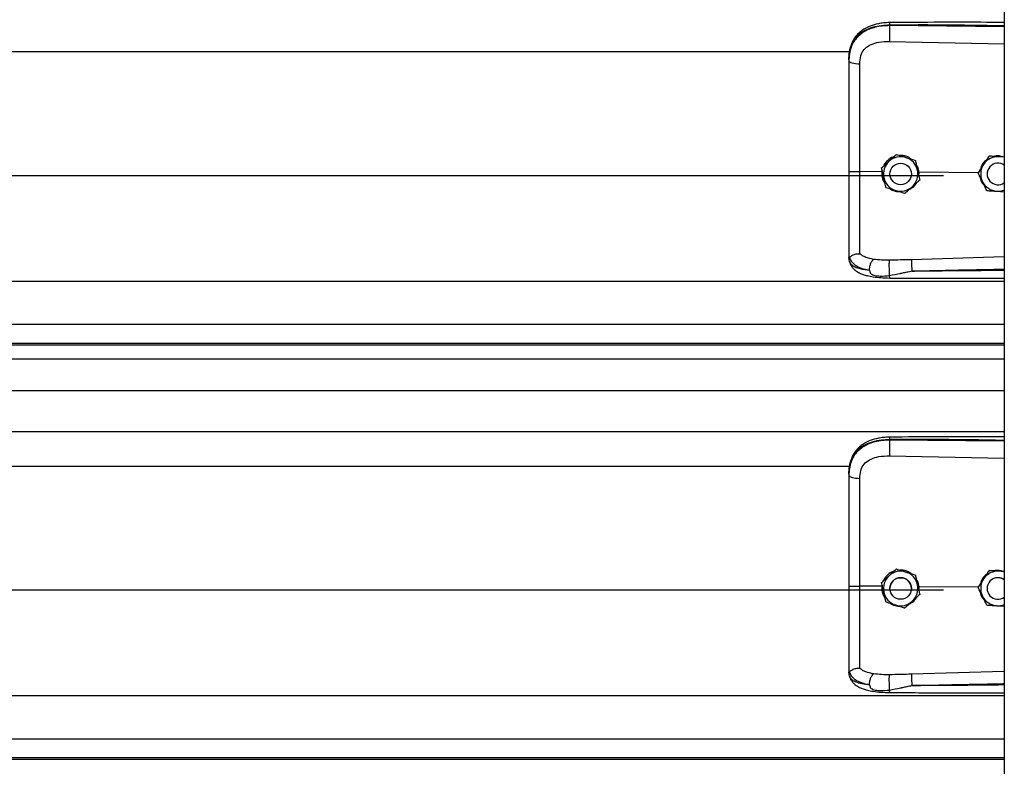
# Model space of a CAD drawing. Header units: inches. Extents: x 170 to 284, y 215 to 248.
# Tile 46 of 202: x 181.381 to 181.869, y 222.574 to 222.944. Entities that reach past the tile are written whole.
import ezdxf

# ---------------------------------------------------------------- set-up
doc = ezdxf.new("R2010")
doc.units = ezdxf.units.IN
doc.header["$LTSCALE"] = 0.25
doc.header["$MEASUREMENT"] = 0
doc.layers.add('RH BENCH MOUNT', color=7, linetype='Continuous')

msp = doc.modelspace()

# ---------------------------------------------------------------- linework, layer by layer
at = {"layer": 'RH BENCH MOUNT'}
for p, q in [((181.86935, 224.15478), (181.86935, 219.95433)), ((181.81251, 222.94151), (181.81251, 222.94192)), ((181.86935, 222.94097), (181.81251, 222.94151)), ((181.81241, 222.93372), (181.86935, 222.93251)), ((177.91358, 222.92864), (181.7928, 222.92864)), ((181.79231, 222.92458), (181.79231, 222.9241)), ((181.81588, 222.87765), (181.81588, 222.87765)), ((181.8253, 222.87465), (181.8253, 222.87465)), ((181.86183, 222.87686), (181.86183, 222.87686)), ((181.86287, 222.87679), (181.86183, 222.87686)), ((181.80857, 222.871), (181.80857, 222.87099)), ((181.80887, 222.86965), (181.80868, 222.86906)), ((177.8672, 222.86725), (181.83919, 222.86725)), ((181.80868, 222.86906), (181.79777, 222.86916)), ((181.80868, 222.86906), (181.80868, 222.86906)), ((181.81264, 222.86799), (181.81264, 222.86799)), ((181.82334, 222.86799), (181.82334, 222.86799)), ((181.82712, 222.86888), (181.82657, 222.86883)), ((181.82702, 222.86677), (181.82712, 222.86888)), ((181.82712, 222.86888), (181.82712, 222.86888)), ((181.85635, 222.8686), (181.82712, 222.86888)), ((181.82741, 222.86499), (181.82741, 222.86499)), ((181.85634, 222.86863), (181.85634, 222.86863)), ((181.86085, 222.86799), (181.86085, 222.86799)), ((181.86565, 222.85945), (181.86935, 222.85921)), ((181.79231, 222.82704), (181.79231, 222.82651)), ((181.79265, 222.82453), (181.79231, 222.82651)), ((181.86935, 222.82684), (181.82342, 222.8255)), ((177.83703, 222.81486), (181.86935, 222.81486)), ((177.83703, 222.79349), (181.86935, 222.79349)), ((181.86935, 222.784), (177.83703, 222.784)), ((177.83703, 222.78336), (181.86935, 222.78336)), ((177.83703, 222.77634), (181.86935, 222.77634)), ((177.83703, 222.76066), (181.86935, 222.76066)), ((177.83703, 222.74027), (181.86935, 222.74027)), ((181.81251, 222.73606), (181.81251, 222.73647)), ((181.86935, 222.73552), (181.81251, 222.73606)), ((181.81241, 222.72827), (181.86935, 222.72706)), ((177.91358, 222.7232), (181.7928, 222.7232)), ((181.79231, 222.71914), (181.79231, 222.71865)), ((181.81588, 222.6722), (181.81588, 222.6722)), ((181.86183, 222.67141), (181.86183, 222.67141)), ((181.86287, 222.67134), (181.86183, 222.67141)), ((181.80857, 222.66555), (181.80857, 222.66555)), ((181.8253, 222.6692), (181.8253, 222.6692)), ((177.8672, 222.6618), (181.83919, 222.6618)), ((181.80868, 222.66361), (181.79777, 222.66372)), ((181.80887, 222.6642), (181.80868, 222.66361)), ((181.80868, 222.66361), (181.80868, 222.66361)), ((181.81264, 222.66255), (181.81264, 222.66254)), ((181.82334, 222.66254), (181.82334, 222.66255)), ((181.82712, 222.66344), (181.82657, 222.66338)), ((181.82702, 222.66132), (181.82712, 222.66344)), ((181.82712, 222.66344), (181.82712, 222.66344)), ((181.85635, 222.66316), (181.82712, 222.66344)), ((181.85634, 222.66318), (181.85634, 222.66319)), ((181.86085, 222.66255), (181.86085, 222.66254)), ((181.82741, 222.65955), (181.82741, 222.65955)), ((181.86565, 222.654), (181.86935, 222.65376)), ((181.79231, 222.62159), (181.79231, 222.62107)), ((181.79265, 222.61908), (181.79231, 222.62107)), ((181.86935, 222.62139), (181.82342, 222.62006)), ((177.83703, 222.60942), (181.86935, 222.60942)), ((177.83703, 222.58804), (181.86935, 222.58804)), ((181.86935, 222.57855), (177.83703, 222.57855)), ((177.83703, 222.57791), (181.86935, 222.57791))]:
    msp.add_line(p, q, dxfattribs=at)
at = {"layer": 'RH BENCH MOUNT', "flags": 128}
for points in [[(181.79231, 222.9241), (181.79242, 222.9238), (181.79272, 222.92351), (181.79322, 222.92325), (181.7939, 222.92302), (181.79472, 222.92283), (181.79567, 222.92268), (181.79669, 222.92259), (181.79777, 222.92255)], [(181.79231, 222.71865), (181.79242, 222.71835), (181.79272, 222.71807), (181.79322, 222.7178), (181.7939, 222.71757), (181.79472, 222.71738), (181.79567, 222.71723), (181.79669, 222.71714), (181.79777, 222.7171)]]:
    msp.add_lwpolyline(points, dxfattribs=at)
at = {"layer": 'RH BENCH MOUNT'}
for centre in [(181.81799, 222.86799), (181.81799, 222.66254)]:
    msp.add_circle(centre, 0.00535, dxfattribs=at)
for centre, radius, start, end in [((181.81799, 222.86799), 0.00856, 72.3279, 132.3279), ((181.81799, 222.86799), 0.00856, 12.3279, 72.3279), ((181.8662, 222.86799), 0.00856, 86.2935, 146.2935), ((181.81799, 222.86799), 0.00856, 132.3279, 192.3279), ((181.81799, 222.86799), 0.00856, 312.3279, 12.3279), ((181.8662, 222.86799), 0.00856, 146.2935, 206.2935), ((181.8662, 222.86799), 0.00535, 53.9281, 306.0719), ((181.81799, 222.86799), 0.00856, 192.3279, 252.3279), ((181.81799, 222.86799), 0.00856, 252.3279, 312.3279), ((181.8662, 222.86799), 0.00856, 206.2935, 266.2935), ((181.8662, 222.86799), 0.00856, 266.2935, 291.5923), ((181.81799, 222.66255), 0.00856, 72.3279, 132.3279), ((181.81799, 222.66255), 0.00856, 12.3279, 72.3279), ((181.8662, 222.66255), 0.00856, 86.2935, 146.2935), ((181.81799, 222.66255), 0.00856, 132.3279, 192.3279), ((181.81799, 222.66255), 0.00535, 0, 180), ((181.8662, 222.66255), 0.00856, 146.2935, 206.2935), ((181.8662, 222.66255), 0.00535, 53.9281, 180), ((181.8662, 222.66254), 0.00535, 53.9281, 306.0719), ((181.81799, 222.66255), 0.00856, 192.3279, 252.3279), ((181.81799, 222.66255), 0.00856, 312.3279, 12.3279), ((181.81799, 222.66255), 0.00856, 252.3279, 312.3279), ((181.8662, 222.66255), 0.00856, 206.2935, 266.2935), ((181.8662, 222.66255), 0.00856, 266.2935, 291.5923)]:
    msp.add_arc(centre, radius, start, end, dxfattribs=at)
for points, knots in [([(181.81253, 222.94301), (181.81153, 222.94297), (181.80964, 222.9429), (181.80633, 222.94237), (181.8031, 222.94148), (181.80035, 222.94017), (181.79837, 222.93885), (181.79672, 222.9374), (181.79541, 222.93582), (181.79433, 222.93406), (181.79348, 222.93215), (181.79273, 222.92963), (181.79252, 222.9277), (181.7924, 222.92663)], [0, 0, 0, 0, 0.097747, 0.185161, 0.330612, 0.436467, 0.508318, 0.585006, 0.671976, 0.730795, 0.803679, 0.891544, 1, 1, 1, 1]), ([(181.81253, 222.94299), (181.81252, 222.943), (181.81252, 222.94301), (181.81252, 222.9429), (181.81251, 222.9426), (181.81251, 222.94219), (181.81251, 222.94192)], [0, 0, 0, 0, 0.097876, 0.335386, 0.567961, 1, 1, 1, 1]), ([(181.86935, 222.94309), (181.86646, 222.94311), (181.85583, 222.94316), (181.83688, 222.9432), (181.82084, 222.94307), (181.81253, 222.94301)], [0, 0, 0, 0, 0.153046, 0.561044, 1, 1, 1, 1]), ([(181.79231, 222.92458), (181.79237, 222.92594), (181.79249, 222.9285), (181.79346, 222.93199), (181.79475, 222.9344), (181.79612, 222.93611), (181.7972, 222.93715), (181.79826, 222.93798), (181.79925, 222.93864), (181.80048, 222.93933), (181.80207, 222.94006), (181.80474, 222.94097), (181.80827, 222.94173), (181.81118, 222.94186), (181.81251, 222.94192)], [0, 0, 0, 0, 0.130716, 0.246761, 0.357793, 0.417097, 0.479148, 0.517715, 0.55909, 0.603295, 0.663348, 0.735369, 0.879208, 1, 1, 1, 1]), ([(181.81251, 222.94151), (181.81129, 222.94147), (181.80886, 222.94141), (181.80552, 222.94079), (181.80256, 222.93984), (181.80002, 222.93863), (181.79779, 222.93708), (181.79591, 222.93524), (181.79443, 222.93311), (181.79326, 222.93054), (181.79247, 222.92749), (181.79236, 222.92523), (181.79231, 222.9241)], [0, 0, 0, 0, 0.11117, 0.222336, 0.316278, 0.410208, 0.502403, 0.594579, 0.684543, 0.774504, 0.887181, 1, 1, 1, 1]), ([(181.81251, 222.94151), (181.81249, 222.94093), (181.81244, 222.93973), (181.8124, 222.93751), (181.81239, 222.93533), (181.8124, 222.93424), (181.81241, 222.93372)], [0, 0, 0, 0, 0.240694, 0.5, 0.759306, 1, 1, 1, 1]), ([(181.81251, 222.94192), (181.81881, 222.94196), (181.83205, 222.94204), (181.851, 222.94186), (181.86364, 222.94164), (181.86935, 222.94154)], [0, 0, 0, 0, 0.33267, 0.698436, 1, 1, 1, 1]), ([(181.79819, 222.92648), (181.79819, 222.92648), (181.7983, 222.92684), (181.79879, 222.92825), (181.80033, 222.93045), (181.8034, 222.93235), (181.80751, 222.93356), (181.81066, 222.93366), (181.81241, 222.93372)], [0, 0, 0, 0, 0.000004, 0.065095, 0.26167, 0.475311, 0.709366, 1, 1, 1, 1]), ([(181.79231, 222.9241), (181.79231, 222.92047), (181.79231, 222.91319), (181.79231, 222.90211), (181.79231, 222.89093), (181.79231, 222.87996), (181.79231, 222.87271), (181.79231, 222.86923)], [0, 0, 0, 0, 0.2027568, 0.4061036, 0.6088604, 0.8122072, 1, 1, 1, 1]), ([(181.79777, 222.92255), (181.79784, 222.92387), (181.79791, 222.9252), (181.79819, 222.92648), (181.79819, 222.92648)], [0, 0, 0, 0, 0.9999804, 1, 1, 1, 1]), ([(181.79777, 222.86916), (181.79777, 222.86916), (181.79777, 222.87255), (181.79777, 222.8796), (181.79777, 222.89027), (181.79777, 222.90115), (181.79777, 222.91193), (181.79777, 222.91901), (181.79777, 222.92255)], [0, 0, 0, 0, 0.000001, 0.187792, 0.390844, 0.593896, 0.796948, 1, 1, 1, 1]), ([(181.8146, 222.87649), (181.81447, 222.87646), (181.81332, 222.8762), (181.81156, 222.87474), (181.80994, 222.87313), (181.80961, 222.87202), (181.80958, 222.87191)], [0, 0, 0, 0, 0.059315, 0.505277, 0.94972, 1, 1, 1, 1]), ([(181.81223, 222.87432), (181.81317, 222.87518), (181.81442, 222.87632), (181.81559, 222.87739), (181.81588, 222.87765)], [0, 0, 0, 0, 0.749773, 1, 1, 1, 1]), ([(181.81223, 222.87432), (181.81317, 222.87518), (181.81442, 222.87632), (181.81559, 222.87738), (181.81588, 222.87765)], [0, 0, 0, 0, 0.749773, 1, 1, 1, 1]), ([(181.81588, 222.87765), (181.81628, 222.87752), (181.81778, 222.87704), (181.8194, 222.87653), (181.82059, 222.87615)], [0, 0, 0, 0, 0.264307, 1, 1, 1, 1]), ([(181.81588, 222.87765), (181.81628, 222.87752), (181.81778, 222.87705), (181.8194, 222.87653), (181.82059, 222.87615)], [0, 0, 0, 0, 0.264307, 1, 1, 1, 1]), ([(181.82325, 222.8753), (181.8229, 222.87559), (181.82173, 222.87654), (181.81968, 222.87711), (181.81811, 222.87711), (181.81758, 222.87711)], [0, 0, 0, 0, 0.225517, 0.735556, 1, 1, 1, 1]), ([(181.82059, 222.87615), (181.82078, 222.87609), (181.82223, 222.87563), (181.82383, 222.87512), (181.82516, 222.8747), (181.8253, 222.87465)], [0, 0, 0, 0, 0.1156469, 0.9045343, 1, 1, 1, 1]), ([(181.82059, 222.87615), (181.82078, 222.87609), (181.82223, 222.87563), (181.82383, 222.87512), (181.82516, 222.87469), (181.8253, 222.87465)], [0, 0, 0, 0, 0.115647, 0.904534, 1, 1, 1, 1]), ([(181.8253, 222.87465), (181.82545, 222.87398), (181.82574, 222.87263), (181.8261, 222.87098), (181.82631, 222.87004), (181.82636, 222.86982)], [0, 0, 0, 0, 0.42997, 0.87006, 1, 1, 1, 1]), ([(181.8253, 222.87465), (181.82545, 222.87398), (181.82574, 222.87263), (181.8261, 222.87098), (181.82631, 222.87004), (181.82636, 222.86982)], [0, 0, 0, 0, 0.42997, 0.87006, 1, 1, 1, 1]), ([(181.86048, 222.87485), (181.86016, 222.87463), (181.85901, 222.87384), (181.85792, 222.87224), (181.85762, 222.87084), (181.85753, 222.87042)], [0, 0, 0, 0, 0.212514, 0.767063, 1, 1, 1, 1]), ([(181.86183, 222.87686), (181.86145, 222.87629), (181.86068, 222.87513), (181.85974, 222.87373), (181.85921, 222.87293), (181.85908, 222.87274)], [0, 0, 0, 0, 0.4299704, 0.8700602, 1, 1, 1, 1]), ([(181.86183, 222.87686), (181.86145, 222.87629), (181.86068, 222.87514), (181.85974, 222.87373), (181.85921, 222.87293), (181.85908, 222.87275)], [0, 0, 0, 0, 0.42997, 0.87006, 1, 1, 1, 1]), ([(181.86676, 222.87654), (181.86549, 222.87662), (181.86379, 222.87673), (181.86222, 222.87683), (181.86183, 222.87686)], [0, 0, 0, 0, 0.749773, 1, 1, 1, 1]), ([(181.86883, 222.8764), (181.86817, 222.8766), (181.8669, 222.87699), (181.86533, 222.87701), (181.86455, 222.87675), (181.86438, 222.87669)], [0, 0, 0, 0, 0.456542, 0.877502, 1, 1, 1, 1]), ([(181.86935, 222.87637), (181.86871, 222.87641), (181.86785, 222.87646), (181.86698, 222.87652), (181.86676, 222.87654)], [0, 0, 0, 0, 0.7486223, 1, 1, 1, 1]), ([(181.80857, 222.871), (181.80908, 222.87146), (181.8101, 222.87239), (181.81135, 222.87353), (181.81207, 222.87418), (181.81223, 222.87432)], [0, 0, 0, 0, 0.42997, 0.87006, 1, 1, 1, 1]), ([(181.80857, 222.87099), (181.80908, 222.87145), (181.8101, 222.87239), (181.81135, 222.87352), (181.81207, 222.87417), (181.81223, 222.87432)], [0, 0, 0, 0, 0.42997, 0.87006, 1, 1, 1, 1]), ([(181.80963, 222.86617), (181.80936, 222.86741), (181.809, 222.86907), (181.80866, 222.87061), (181.80857, 222.87099)], [0, 0, 0, 0, 0.749773, 1, 1, 1, 1]), ([(181.82712, 222.86888), (181.82712, 222.86888), (181.82702, 222.86986), (181.82676, 222.87125), (181.82596, 222.87234), (181.82574, 222.87264)], [0, 0, 0, 0, 0.00002, 0.727264, 1, 1, 1, 1]), ([(181.82636, 222.86982), (181.82663, 222.86858), (181.82699, 222.86692), (181.82733, 222.86538), (181.82741, 222.86499)], [0, 0, 0, 0, 0.749773, 1, 1, 1, 1]), ([(181.82636, 222.86982), (181.82663, 222.86858), (181.82699, 222.86692), (181.82733, 222.86538), (181.82741, 222.86499)], [0, 0, 0, 0, 0.749773, 1, 1, 1, 1]), ([(181.85908, 222.87275), (181.85838, 222.87169), (181.85744, 222.87028), (181.85656, 222.86896), (181.85634, 222.86863)], [0, 0, 0, 0, 0.749773, 1, 1, 1, 1]), ([(181.85908, 222.87274), (181.85838, 222.87169), (181.85744, 222.87027), (181.85656, 222.86896), (181.85634, 222.86863)], [0, 0, 0, 0, 0.749773, 1, 1, 1, 1]), ([(181.79231, 222.86923), (181.79231, 222.8662), (181.79231, 222.86002), (181.79231, 222.85123), (181.79231, 222.84307), (181.79231, 222.83649), (181.79231, 222.8311), (181.79231, 222.8284), (181.79231, 222.82704)], [0, 0, 0, 0, 0.187091, 0.380392, 0.555876, 0.736448, 0.867195, 1, 1, 1, 1]), ([(181.79777, 222.82847), (181.79777, 222.82874), (181.79777, 222.83031), (181.79777, 222.83374), (181.79777, 222.83934), (181.79777, 222.84578), (181.79777, 222.85301), (181.79777, 222.86088), (181.79777, 222.86641), (181.79777, 222.86916), (181.79777, 222.86916)], [0, 0, 0, 0, 0.031558, 0.189146, 0.346734, 0.504328, 0.661923, 0.83096, 0.999998, 1, 1, 1, 1]), ([(181.80868, 222.86906), (181.80865, 222.86861), (181.80854, 222.86717), (181.80896, 222.86501), (181.80991, 222.86365), (181.8103, 222.8631)], [0, 0, 0, 0, 0.215662, 0.681463, 1, 1, 1, 1]), ([(181.81068, 222.86134), (181.81054, 222.86201), (181.81024, 222.86336), (181.80988, 222.86501), (181.80968, 222.86595), (181.80963, 222.86617)], [0, 0, 0, 0, 0.42997, 0.87006, 1, 1, 1, 1]), ([(181.82741, 222.86499), (181.8269, 222.86453), (181.82588, 222.8636), (181.82463, 222.86246), (181.82392, 222.86181), (181.82376, 222.86166)], [0, 0, 0, 0, 0.4299704, 0.8700602, 1, 1, 1, 1]), ([(181.85853, 222.8642), (181.85844, 222.86438), (181.85777, 222.86575), (181.85702, 222.86725), (181.85641, 222.8685), (181.85634, 222.86863)], [0, 0, 0, 0, 0.115647, 0.904534, 1, 1, 1, 1]), ([(181.85728, 222.86674), (181.85732, 222.86628), (181.85747, 222.86488), (181.85832, 222.86328), (181.85925, 222.86247), (181.85948, 222.86228)], [0, 0, 0, 0, 0.27167, 0.821115, 1, 1, 1, 1]), ([(181.81068, 222.86134), (181.81108, 222.86121), (181.81259, 222.86073), (181.8142, 222.86022), (181.81539, 222.85984)], [0, 0, 0, 0, 0.264307, 1, 1, 1, 1]), ([(181.81284, 222.86065), (181.81292, 222.86058), (181.8138, 222.85985), (181.81537, 222.85937), (181.8168, 222.85929), (181.8172, 222.85926)], [0, 0, 0, 0, 0.06741, 0.74151, 1, 1, 1, 1]), ([(181.82376, 222.86166), (181.82282, 222.86081), (181.82156, 222.85967), (181.82039, 222.8586), (181.8201, 222.85834)], [0, 0, 0, 0, 0.749773, 1, 1, 1, 1]), ([(181.8224, 222.86043), (181.82291, 222.86069), (181.82431, 222.86142), (181.82556, 222.86265), (181.82593, 222.86363), (181.82595, 222.86366)], [0, 0, 0, 0, 0.353696, 0.9777456, 1, 1, 1, 1]), ([(181.86072, 222.85977), (181.86053, 222.86014), (181.85983, 222.86156), (181.85908, 222.86308), (181.85853, 222.8642)], [0, 0, 0, 0, 0.264307, 1, 1, 1, 1]), ([(181.81539, 222.85984), (181.81558, 222.85978), (181.81704, 222.85931), (181.81864, 222.8588), (181.81996, 222.85838), (181.8201, 222.85834)], [0, 0, 0, 0, 0.1156469, 0.9045343, 1, 1, 1, 1]), ([(181.86072, 222.85977), (181.8614, 222.85973), (181.86278, 222.85964), (181.86447, 222.85953), (181.86543, 222.85946), (181.86565, 222.85945)], [0, 0, 0, 0, 0.42997, 0.87006, 1, 1, 1, 1]), ([(181.79231, 222.82704), (181.79231, 222.82704), (181.79231, 222.82703), (181.79232, 222.82692), (181.79242, 222.82685), (181.7925, 222.82678)], [0, 0, 0, 0, 0.011935, 0.118982, 1, 1, 1, 1]), ([(181.7925, 222.82679), (181.79278, 222.82607), (181.79335, 222.82459), (181.7954, 222.82275), (181.79839, 222.8212), (181.80111, 222.82057), (181.80251, 222.82025)], [0, 0, 0, 0, 0.230526, 0.473488, 0.729738, 1, 1, 1, 1]), ([(181.79251, 222.82679), (181.79256, 222.82678), (181.79266, 222.82677), (181.79295, 222.82695), (181.79342, 222.82728), (181.79429, 222.82786), (181.79577, 222.82848), (181.79711, 222.82848), (181.79777, 222.82848)], [0, 0, 0, 0, 0.1136769, 0.2333502, 0.3620694, 0.5019164, 0.7557449, 1, 1, 1, 1]), ([(181.8046, 222.82565), (181.80323, 222.82594), (181.80115, 222.82637), (181.79897, 222.82742), (181.79817, 222.82812), (181.79777, 222.82848)], [0, 0, 0, 0, 0.490199, 0.743885, 1, 1, 1, 1]), ([(181.80251, 222.82025), (181.80197, 222.82031), (181.80066, 222.82044), (181.79926, 222.82067), (181.79831, 222.82087), (181.79707, 222.82114), (181.79539, 222.82171), (181.79357, 222.82284), (181.79296, 222.82395), (181.79265, 222.82453)], [0, 0, 0, 0, 0.109188, 0.260819, 0.307798, 0.335524, 0.562789, 0.774954, 1, 1, 1, 1]), ([(181.79267, 222.82448), (181.79286, 222.8239), (181.79321, 222.82279), (181.79422, 222.82137), (181.79535, 222.8203), (181.7965, 222.8195), (181.79755, 222.81895), (181.79849, 222.81853), (181.79974, 222.81807), (181.80168, 222.81751), (181.80456, 222.81694), (181.80829, 222.81652), (181.81108, 222.81646), (181.81256, 222.81642)], [0, 0, 0, 0, 0.098431, 0.184822, 0.257308, 0.315887, 0.372274, 0.41214, 0.461592, 0.557588, 0.682876, 0.830318, 1, 1, 1, 1]), ([(181.80251, 222.82025), (181.80254, 222.82078), (181.80259, 222.82188), (181.80307, 222.82355), (181.80377, 222.82493), (181.80433, 222.82542), (181.8046, 222.82565)], [0, 0, 0, 0, 0.240768, 0.5, 0.759232, 1, 1, 1, 1]), ([(181.81243, 222.82524), (181.81108, 222.82524), (181.80838, 222.82522), (181.80587, 222.82551), (181.80462, 222.82565)], [0, 0, 0, 0, 0.500392, 1, 1, 1, 1]), ([(181.81252, 222.81767), (181.8125, 222.81791), (181.81247, 222.81842), (181.81242, 222.81943), (181.81239, 222.82062), (181.81236, 222.82189), (181.81236, 222.82309), (181.81237, 222.82409), (181.8124, 222.82483), (181.81242, 222.82511), (181.81243, 222.82524)], [0, 0, 0, 0, 0.109851, 0.231726, 0.363178, 0.5, 0.636822, 0.768274, 0.890149, 1, 1, 1, 1]), ([(181.82342, 222.8255), (181.82159, 222.82546), (181.81792, 222.82536), (181.81426, 222.82528), (181.81243, 222.82524)], [0, 0, 0, 0, 0.49998, 1, 1, 1, 1]), ([(181.82342, 222.8255), (181.82341, 222.82527), (181.8234, 222.8249), (181.8234, 222.82404), (181.82341, 222.82326), (181.82342, 222.8224), (181.82345, 222.82124), (181.82348, 222.8204), (181.82349, 222.81985)], [0, 0, 0, 0, 0.239451, 0.368343, 0.49997, 0.631601, 0.760506, 1, 1, 1, 1]), ([(181.80251, 222.82025), (181.80259, 222.81988), (181.80269, 222.81936), (181.80306, 222.81876), (181.80348, 222.81833), (181.80429, 222.81789), (181.80576, 222.81752), (181.80853, 222.81728), (181.81092, 222.81752), (181.81252, 222.81767)], [0, 0, 0, 0, 0.100127, 0.139586, 0.189714, 0.258234, 0.369736, 0.580348, 1, 1, 1, 1]), ([(181.81252, 222.81767), (181.8143, 222.81802), (181.81609, 222.81837), (181.8179, 222.81874), (181.81797, 222.81875), (181.81821, 222.8188), (181.81908, 222.81897), (181.82072, 222.81929), (181.82225, 222.81965), (181.82315, 222.81981), (181.82323, 222.81983)], [0, 0, 0, 0, 0.502275, 0.504579, 0.508657, 0.522131, 0.570331, 0.751426, 0.97869, 1, 1, 1, 1]), ([(181.81256, 222.81644), (181.81256, 222.81643), (181.81256, 222.81637), (181.81255, 222.81656), (181.81253, 222.81689), (181.81252, 222.81732), (181.81252, 222.81761), (181.81252, 222.81767)], [0, 0, 0, 0, 0.034367, 0.324567, 0.621015, 0.917463, 1, 1, 1, 1]), ([(181.81256, 222.81642), (181.81676, 222.8164), (181.82573, 222.81635), (181.84008, 222.81631), (181.85481, 222.81629), (181.86477, 222.81628), (181.86935, 222.81628)], [0, 0, 0, 0, 0.2216322, 0.4741489, 0.7576484, 1, 1, 1, 1]), ([(181.82349, 222.81985), (181.82739, 222.81995), (181.83566, 222.82016), (181.84878, 222.82044), (181.85972, 222.82065), (181.86674, 222.82078), (181.86892, 222.82082), (181.86935, 222.82083)], [0, 0, 0, 0, 0.25516, 0.541071, 0.857735, 0.971288, 1, 1, 1, 1]), ([(181.86935, 222.82018), (181.86676, 222.82015), (181.86169, 222.82009), (181.85413, 222.82001), (181.84647, 222.81994), (181.83872, 222.81989), (181.83099, 222.81985), (181.82596, 222.81985), (181.82349, 222.81985)], [0, 0, 0, 0, 0.169941, 0.331425, 0.494842, 0.670531, 0.838916, 1, 1, 1, 1]), ([(181.79231, 222.71914), (181.79237, 222.72049), (181.79249, 222.72305), (181.79346, 222.72654), (181.79475, 222.72896), (181.79612, 222.73066), (181.7972, 222.7317), (181.79826, 222.73253), (181.79925, 222.73319), (181.80048, 222.73389), (181.80207, 222.73461), (181.80474, 222.73552), (181.80827, 222.73628), (181.81118, 222.73641), (181.81251, 222.73647)], [0, 0, 0, 0, 0.1307157, 0.246761, 0.3577928, 0.4170972, 0.4791482, 0.5177152, 0.5590897, 0.6032945, 0.6633485, 0.7353692, 0.8792083, 1, 1, 1, 1]), ([(181.81251, 222.73606), (181.81129, 222.73603), (181.80886, 222.73596), (181.80552, 222.73534), (181.80256, 222.7344), (181.80002, 222.73318), (181.79779, 222.73163), (181.79591, 222.72979), (181.79443, 222.72766), (181.79326, 222.72509), (181.79247, 222.72204), (181.79236, 222.71978), (181.79231, 222.71865)], [0, 0, 0, 0, 0.11117, 0.222336, 0.316278, 0.410208, 0.502403, 0.594579, 0.684543, 0.774504, 0.887181, 1, 1, 1, 1]), ([(181.81253, 222.73756), (181.81153, 222.73752), (181.80964, 222.73745), (181.80633, 222.73692), (181.8031, 222.73603), (181.80035, 222.73472), (181.79837, 222.7334), (181.79672, 222.73196), (181.79541, 222.73037), (181.79433, 222.72862), (181.79348, 222.72671), (181.79273, 222.72419), (181.79252, 222.72225), (181.7924, 222.72118)], [0, 0, 0, 0, 0.097747, 0.185161, 0.330612, 0.436467, 0.508318, 0.585006, 0.671976, 0.730795, 0.803679, 0.891544, 1, 1, 1, 1]), ([(181.81251, 222.73606), (181.81249, 222.73548), (181.81244, 222.73429), (181.8124, 222.73206), (181.81239, 222.72988), (181.8124, 222.7288), (181.81241, 222.72827)], [0, 0, 0, 0, 0.240694, 0.5, 0.759306, 1, 1, 1, 1]), ([(181.81253, 222.73755), (181.81252, 222.73755), (181.81252, 222.73756), (181.81252, 222.73745), (181.81251, 222.73716), (181.81251, 222.73674), (181.81251, 222.73647)], [0, 0, 0, 0, 0.097876, 0.335386, 0.567961, 1, 1, 1, 1]), ([(181.81251, 222.73647), (181.81881, 222.73651), (181.83205, 222.73659), (181.851, 222.73641), (181.86364, 222.73619), (181.86935, 222.73609)], [0, 0, 0, 0, 0.33267, 0.698436, 1, 1, 1, 1]), ([(181.86935, 222.73765), (181.86646, 222.73766), (181.85583, 222.73771), (181.83688, 222.73775), (181.82084, 222.73763), (181.81253, 222.73756)], [0, 0, 0, 0, 0.153046, 0.561044, 1, 1, 1, 1]), ([(181.79819, 222.72103), (181.79819, 222.72103), (181.7983, 222.72139), (181.79879, 222.7228), (181.80033, 222.725), (181.8034, 222.7269), (181.80751, 222.72812), (181.81066, 222.72822), (181.81241, 222.72827)], [0, 0, 0, 0, 0.000004, 0.065095, 0.26167, 0.475311, 0.709366, 1, 1, 1, 1]), ([(181.79231, 222.71865), (181.79231, 222.71502), (181.79231, 222.70775), (181.79231, 222.69667), (181.79231, 222.68548), (181.79231, 222.67451), (181.79231, 222.66727), (181.79231, 222.66379)], [0, 0, 0, 0, 0.202757, 0.406104, 0.60886, 0.812207, 1, 1, 1, 1]), ([(181.79777, 222.7171), (181.79784, 222.71842), (181.79791, 222.71975), (181.79819, 222.72103), (181.79819, 222.72103)], [0, 0, 0, 0, 0.9999804, 1, 1, 1, 1]), ([(181.79777, 222.66372), (181.79777, 222.66372), (181.79777, 222.6671), (181.79777, 222.67415), (181.79777, 222.68482), (181.79777, 222.6957), (181.79777, 222.70649), (181.79777, 222.71356), (181.79777, 222.7171)], [0, 0, 0, 0, 0.000001, 0.187792, 0.390844, 0.593896, 0.796948, 1, 1, 1, 1]), ([(181.8146, 222.67104), (181.81447, 222.67101), (181.81332, 222.67075), (181.81156, 222.66929), (181.80994, 222.66768), (181.80961, 222.66658), (181.80958, 222.66646)], [0, 0, 0, 0, 0.059315, 0.505277, 0.94972, 1, 1, 1, 1]), ([(181.81223, 222.66888), (181.81317, 222.66973), (181.81442, 222.67088), (181.81559, 222.67194), (181.81588, 222.6722)], [0, 0, 0, 0, 0.749773, 1, 1, 1, 1]), ([(181.81223, 222.66887), (181.81317, 222.66973), (181.81442, 222.67087), (181.81559, 222.67194), (181.81588, 222.6722)], [0, 0, 0, 0, 0.749773, 1, 1, 1, 1]), ([(181.81588, 222.6722), (181.81628, 222.67208), (181.81778, 222.6716), (181.8194, 222.67108), (181.82059, 222.6707)], [0, 0, 0, 0, 0.264307, 1, 1, 1, 1]), ([(181.81588, 222.6722), (181.81628, 222.67208), (181.81778, 222.6716), (181.8194, 222.67108), (181.82059, 222.6707)], [0, 0, 0, 0, 0.264307, 1, 1, 1, 1]), ([(181.82325, 222.66986), (181.8229, 222.67015), (181.82173, 222.67109), (181.81968, 222.67166), (181.81811, 222.67166), (181.81758, 222.67166)], [0, 0, 0, 0, 0.225517, 0.735556, 1, 1, 1, 1]), ([(181.82059, 222.6707), (181.82078, 222.67064), (181.82223, 222.67018), (181.82383, 222.66967), (181.82516, 222.66925), (181.8253, 222.6692)], [0, 0, 0, 0, 0.1156469, 0.9045343, 1, 1, 1, 1]), ([(181.82059, 222.6707), (181.82078, 222.67064), (181.82223, 222.67018), (181.82383, 222.66967), (181.82516, 222.66925), (181.8253, 222.6692)], [0, 0, 0, 0, 0.115647, 0.904534, 1, 1, 1, 1]), ([(181.86183, 222.67141), (181.86145, 222.67084), (181.86068, 222.66969), (181.85974, 222.66828), (181.85921, 222.66748), (181.85908, 222.6673)], [0, 0, 0, 0, 0.4299704, 0.8700602, 1, 1, 1, 1]), ([(181.86183, 222.67141), (181.86145, 222.67084), (181.86068, 222.66969), (181.85974, 222.66828), (181.85921, 222.66748), (181.85908, 222.6673)], [0, 0, 0, 0, 0.42997, 0.87006, 1, 1, 1, 1]), ([(181.86676, 222.67109), (181.86549, 222.67117), (181.86379, 222.67128), (181.86222, 222.67138), (181.86183, 222.67141)], [0, 0, 0, 0, 0.749773, 1, 1, 1, 1]), ([(181.86883, 222.67096), (181.86817, 222.67116), (181.8669, 222.67154), (181.86533, 222.67157), (181.86455, 222.6713), (181.86438, 222.67124)], [0, 0, 0, 0, 0.456542, 0.877502, 1, 1, 1, 1]), ([(181.86935, 222.67092), (181.86871, 222.67096), (181.86785, 222.67102), (181.86698, 222.67107), (181.86676, 222.67109)], [0, 0, 0, 0, 0.7486223, 1, 1, 1, 1]), ([(181.80857, 222.66555), (181.80908, 222.66601), (181.8101, 222.66694), (181.81135, 222.66808), (181.81207, 222.66873), (181.81223, 222.66888)], [0, 0, 0, 0, 0.42997, 0.87006, 1, 1, 1, 1]), ([(181.80857, 222.66555), (181.80908, 222.66601), (181.8101, 222.66694), (181.81135, 222.66808), (181.81207, 222.66873), (181.81223, 222.66887)], [0, 0, 0, 0, 0.42997, 0.87006, 1, 1, 1, 1]), ([(181.80963, 222.66072), (181.80936, 222.66196), (181.809, 222.66362), (181.80866, 222.66516), (181.80857, 222.66555)], [0, 0, 0, 0, 0.749773, 1, 1, 1, 1]), ([(181.8253, 222.6692), (181.82545, 222.66853), (181.82574, 222.66718), (181.8261, 222.66553), (181.82631, 222.66459), (181.82636, 222.66437)], [0, 0, 0, 0, 0.42997, 0.87006, 1, 1, 1, 1]), ([(181.8253, 222.6692), (181.82545, 222.66853), (181.82574, 222.66718), (181.8261, 222.66553), (181.82631, 222.66459), (181.82636, 222.66438)], [0, 0, 0, 0, 0.42997, 0.87006, 1, 1, 1, 1]), ([(181.82712, 222.66344), (181.82712, 222.66344), (181.82702, 222.66441), (181.82676, 222.6658), (181.82596, 222.66689), (181.82574, 222.66719)], [0, 0, 0, 0, 0.00002, 0.727264, 1, 1, 1, 1]), ([(181.85908, 222.6673), (181.85838, 222.66624), (181.85744, 222.66483), (181.85656, 222.66351), (181.85634, 222.66318)], [0, 0, 0, 0, 0.749773, 1, 1, 1, 1]), ([(181.85908, 222.6673), (181.85838, 222.66624), (181.85744, 222.66483), (181.85656, 222.66352), (181.85634, 222.66319)], [0, 0, 0, 0, 0.749773, 1, 1, 1, 1]), ([(181.86048, 222.6694), (181.86016, 222.66918), (181.85901, 222.66839), (181.85792, 222.66679), (181.85762, 222.66539), (181.85753, 222.66497)], [0, 0, 0, 0, 0.212514, 0.767063, 1, 1, 1, 1]), ([(181.79231, 222.66379), (181.79231, 222.66075), (181.79231, 222.65457), (181.79231, 222.64579), (181.79231, 222.63762), (181.79231, 222.63104), (181.79231, 222.62566), (181.79231, 222.62296), (181.79231, 222.62159)], [0, 0, 0, 0, 0.187091, 0.380392, 0.555876, 0.736448, 0.867195, 1, 1, 1, 1]), ([(181.79777, 222.62303), (181.79777, 222.62329), (181.79777, 222.62486), (181.79777, 222.6283), (181.79777, 222.6339), (181.79777, 222.64034), (181.79777, 222.64756), (181.79777, 222.65544), (181.79777, 222.66097), (181.79777, 222.66372), (181.79777, 222.66372)], [0, 0, 0, 0, 0.031558, 0.189146, 0.346734, 0.504328, 0.661923, 0.83096, 0.999998, 1, 1, 1, 1]), ([(181.80868, 222.66361), (181.80865, 222.66316), (181.80854, 222.66172), (181.80896, 222.65956), (181.80991, 222.65821), (181.8103, 222.65766)], [0, 0, 0, 0, 0.215662, 0.681463, 1, 1, 1, 1]), ([(181.81068, 222.65589), (181.81054, 222.65656), (181.81024, 222.65791), (181.80988, 222.65956), (181.80968, 222.6605), (181.80963, 222.66072)], [0, 0, 0, 0, 0.42997, 0.87006, 1, 1, 1, 1]), ([(181.82636, 222.66438), (181.82663, 222.66313), (181.82699, 222.66147), (181.82733, 222.65993), (181.82741, 222.65955)], [0, 0, 0, 0, 0.749773, 1, 1, 1, 1]), ([(181.82636, 222.66437), (181.82663, 222.66313), (181.82699, 222.66147), (181.82733, 222.65993), (181.82741, 222.65955)], [0, 0, 0, 0, 0.749773, 1, 1, 1, 1]), ([(181.85853, 222.65875), (181.85844, 222.65893), (181.85777, 222.6603), (181.85702, 222.6618), (181.85641, 222.66305), (181.85634, 222.66318)], [0, 0, 0, 0, 0.115647, 0.904534, 1, 1, 1, 1]), ([(181.85728, 222.66129), (181.85732, 222.66083), (181.85747, 222.65943), (181.85832, 222.65784), (181.85925, 222.65703), (181.85948, 222.65683)], [0, 0, 0, 0, 0.27167, 0.821115, 1, 1, 1, 1]), ([(181.81068, 222.65589), (181.81108, 222.65576), (181.81259, 222.65528), (181.8142, 222.65477), (181.81539, 222.65439)], [0, 0, 0, 0, 0.264307, 1, 1, 1, 1]), ([(181.81284, 222.6552), (181.81292, 222.65514), (181.8138, 222.6544), (181.81537, 222.65392), (181.8168, 222.65384), (181.8172, 222.65381)], [0, 0, 0, 0, 0.06741, 0.74151, 1, 1, 1, 1]), ([(181.82376, 222.65622), (181.82282, 222.65536), (181.82156, 222.65422), (181.82039, 222.65316), (181.8201, 222.65289)], [0, 0, 0, 0, 0.749773, 1, 1, 1, 1]), ([(181.8224, 222.65498), (181.82291, 222.65524), (181.82431, 222.65597), (181.82556, 222.6572), (181.82593, 222.65818), (181.82595, 222.65821)], [0, 0, 0, 0, 0.353696, 0.9777456, 1, 1, 1, 1]), ([(181.82741, 222.65955), (181.8269, 222.65908), (181.82588, 222.65815), (181.82463, 222.65702), (181.82392, 222.65637), (181.82376, 222.65622)], [0, 0, 0, 0, 0.4299704, 0.8700602, 1, 1, 1, 1]), ([(181.86072, 222.65432), (181.86053, 222.6547), (181.85983, 222.65611), (181.85908, 222.65763), (181.85853, 222.65875)], [0, 0, 0, 0, 0.264307, 1, 1, 1, 1]), ([(181.81539, 222.65439), (181.81558, 222.65433), (181.81704, 222.65387), (181.81864, 222.65336), (181.81996, 222.65293), (181.8201, 222.65289)], [0, 0, 0, 0, 0.1156469, 0.9045343, 1, 1, 1, 1]), ([(181.86072, 222.65432), (181.8614, 222.65428), (181.86278, 222.65419), (181.86447, 222.65408), (181.86543, 222.65402), (181.86565, 222.654)], [0, 0, 0, 0, 0.42997, 0.87006, 1, 1, 1, 1]), ([(181.79231, 222.62159), (181.79231, 222.62159), (181.79231, 222.62158), (181.79232, 222.62148), (181.79242, 222.6214), (181.7925, 222.62133)], [0, 0, 0, 0, 0.011935, 0.118982, 1, 1, 1, 1]), ([(181.7925, 222.62134), (181.79278, 222.62062), (181.79335, 222.61914), (181.7954, 222.61731), (181.79839, 222.61575), (181.80111, 222.61512), (181.80251, 222.6148)], [0, 0, 0, 0, 0.230526, 0.473488, 0.729738, 1, 1, 1, 1]), ([(181.79251, 222.62134), (181.79256, 222.62134), (181.79266, 222.62132), (181.79295, 222.6215), (181.79342, 222.62184), (181.79429, 222.62242), (181.79577, 222.62303), (181.79711, 222.62303), (181.79777, 222.62303)], [0, 0, 0, 0, 0.1136769, 0.2333502, 0.3620694, 0.5019164, 0.7557449, 1, 1, 1, 1]), ([(181.8046, 222.6202), (181.80323, 222.62049), (181.80115, 222.62093), (181.79897, 222.62197), (181.79817, 222.62267), (181.79777, 222.62303)], [0, 0, 0, 0, 0.490199, 0.743885, 1, 1, 1, 1]), ([(181.80251, 222.6148), (181.80197, 222.61486), (181.80066, 222.615), (181.79926, 222.61522), (181.79831, 222.61542), (181.79707, 222.6157), (181.79539, 222.61626), (181.79357, 222.61739), (181.79296, 222.61851), (181.79265, 222.61908)], [0, 0, 0, 0, 0.109188, 0.260819, 0.307798, 0.335524, 0.562789, 0.774954, 1, 1, 1, 1]), ([(181.79267, 222.61903), (181.79286, 222.61845), (181.79321, 222.61735), (181.79422, 222.61593), (181.79535, 222.61485), (181.7965, 222.61405), (181.79755, 222.6135), (181.79849, 222.61309), (181.79974, 222.61262), (181.80168, 222.61206), (181.80456, 222.6115), (181.80829, 222.61108), (181.81108, 222.61101), (181.81256, 222.61097)], [0, 0, 0, 0, 0.098431, 0.184822, 0.257308, 0.315887, 0.372274, 0.41214, 0.461592, 0.557588, 0.682876, 0.830318, 1, 1, 1, 1]), ([(181.80251, 222.6148), (181.80254, 222.61534), (181.80259, 222.61644), (181.80307, 222.6181), (181.80377, 222.61948), (181.80433, 222.61997), (181.8046, 222.6202)], [0, 0, 0, 0, 0.240768, 0.5, 0.759232, 1, 1, 1, 1]), ([(181.81243, 222.6198), (181.81108, 222.61979), (181.80838, 222.61977), (181.80587, 222.62006), (181.80462, 222.6202)], [0, 0, 0, 0, 0.500392, 1, 1, 1, 1]), ([(181.81252, 222.61222), (181.8125, 222.61247), (181.81247, 222.61297), (181.81242, 222.61398), (181.81239, 222.61517), (181.81236, 222.61644), (181.81236, 222.61765), (181.81237, 222.61864), (181.8124, 222.61938), (181.81242, 222.61966), (181.81243, 222.6198)], [0, 0, 0, 0, 0.109851, 0.231726, 0.363178, 0.5, 0.636822, 0.768274, 0.890149, 1, 1, 1, 1]), ([(181.82342, 222.62006), (181.82159, 222.62001), (181.81792, 222.61991), (181.81426, 222.61983), (181.81243, 222.6198)], [0, 0, 0, 0, 0.49998, 1, 1, 1, 1]), ([(181.82342, 222.62006), (181.82341, 222.61982), (181.8234, 222.61945), (181.8234, 222.61859), (181.82341, 222.61781), (181.82342, 222.61695), (181.82345, 222.61579), (181.82348, 222.61495), (181.82349, 222.6144)], [0, 0, 0, 0, 0.239451, 0.368343, 0.49997, 0.631601, 0.760506, 1, 1, 1, 1]), ([(181.80251, 222.6148), (181.80259, 222.61443), (181.80269, 222.61391), (181.80306, 222.61332), (181.80348, 222.61288), (181.80429, 222.61244), (181.80576, 222.61208), (181.80853, 222.61184), (181.81092, 222.61207), (181.81252, 222.61222)], [0, 0, 0, 0, 0.100127, 0.139586, 0.189714, 0.258234, 0.369736, 0.580348, 1, 1, 1, 1]), ([(181.81252, 222.61222), (181.8143, 222.61257), (181.81609, 222.61292), (181.8179, 222.61329), (181.81797, 222.6133), (181.81821, 222.61335), (181.81908, 222.61353), (181.82072, 222.61384), (181.82225, 222.6142), (181.82315, 222.61436), (181.82323, 222.61438)], [0, 0, 0, 0, 0.502275, 0.504579, 0.508657, 0.522131, 0.570331, 0.751426, 0.97869, 1, 1, 1, 1]), ([(181.81256, 222.61099), (181.81256, 222.61099), (181.81256, 222.61092), (181.81255, 222.61111), (181.81253, 222.61144), (181.81252, 222.61187), (181.81252, 222.61216), (181.81252, 222.61222)], [0, 0, 0, 0, 0.034367, 0.324567, 0.621015, 0.917463, 1, 1, 1, 1]), ([(181.82349, 222.6144), (181.82739, 222.6145), (181.83566, 222.61471), (181.84878, 222.61499), (181.85972, 222.6152), (181.86674, 222.61533), (181.86892, 222.61537), (181.86935, 222.61538)], [0, 0, 0, 0, 0.25516, 0.541071, 0.857735, 0.971288, 1, 1, 1, 1]), ([(181.86935, 222.61473), (181.86676, 222.6147), (181.86169, 222.61464), (181.85413, 222.61456), (181.84647, 222.61449), (181.83872, 222.61444), (181.83099, 222.6144), (181.82596, 222.6144), (181.82349, 222.6144)], [0, 0, 0, 0, 0.169941, 0.331425, 0.494842, 0.670531, 0.838916, 1, 1, 1, 1]), ([(181.81256, 222.61097), (181.81676, 222.61095), (181.82573, 222.6109), (181.84008, 222.61086), (181.85481, 222.61084), (181.86477, 222.61083), (181.86935, 222.61083)], [0, 0, 0, 0, 0.221632, 0.474149, 0.757648, 1, 1, 1, 1])]:
    msp.add_open_spline(points, degree=3, knots=knots, dxfattribs=at)
for points in [[(181.79231, 222.86923), (181.79239, 222.86923), (181.79255, 222.86921), (181.79381, 222.86918), (181.79561, 222.86917), (181.79705, 222.86917), (181.79777, 222.86916)], [(181.79231, 222.66379), (181.79239, 222.66378), (181.79255, 222.66376), (181.79381, 222.66374), (181.79561, 222.66372), (181.79705, 222.66372), (181.79777, 222.66372)]]:
    msp.add_open_spline(points, degree=3, dxfattribs=at)

doc.saveas('drawing.dxf')
